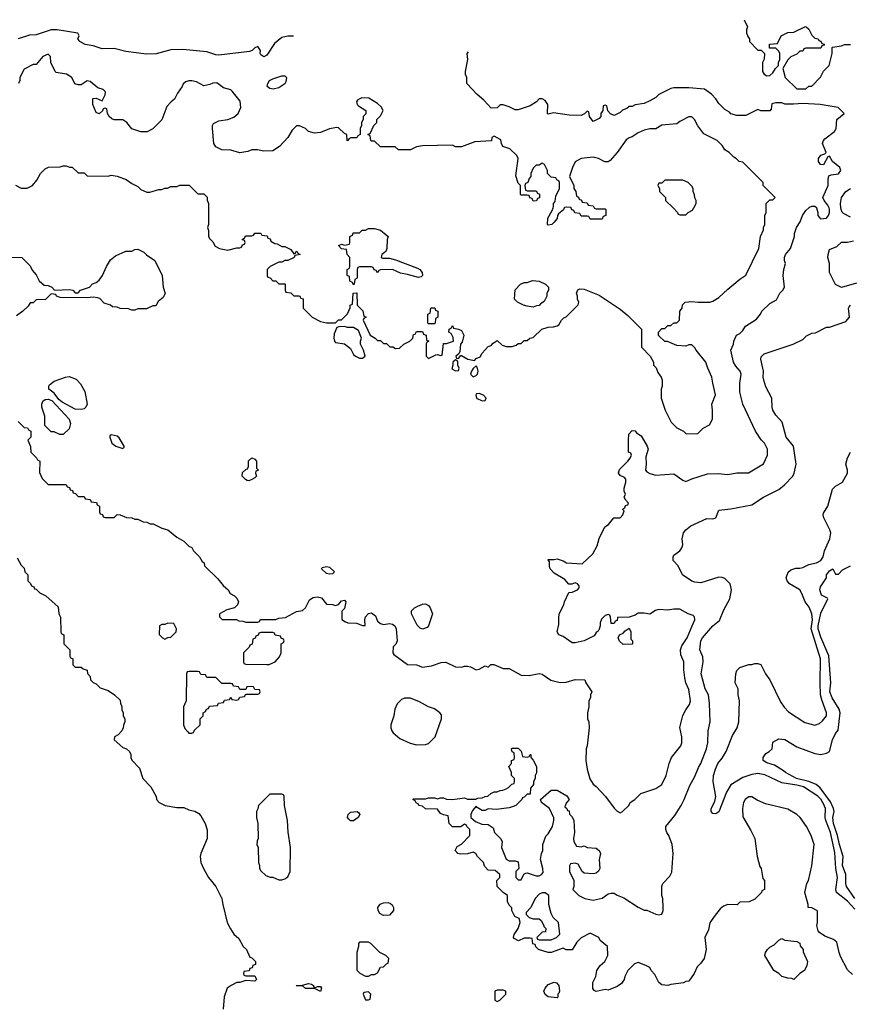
# Model space of a CAD drawing. Header units: inches. Extents: x 2348352 to 2479776, y 460422 to 613655.
# Tile 251 of 256: x 2360800 to 2366348, y 584683 to 591257. Entities that reach past the tile are written whole.
import ezdxf

# ---------------------------------------------------------------- set-up
doc = ezdxf.new("R2010")
doc.units = ezdxf.units.IN
doc.header["$MEASUREMENT"] = 0
doc.layers.add('C3568', color=7, linetype='Continuous')
doc.layers.add('C3569', color=7, linetype='Continuous')

msp = doc.modelspace()

# ---------------------------------------------------------------- linework, layer by layer
at = {"layer": 'C3568', "color": 4}
for points, elevation in [([(2360790, 588574), (2360830, 588534), (2360851.6, 588531.6), (2360858, 588518), (2360874, 588510), (2360874, 588470), (2360854, 588450), (2360872.7, 588407.3), (2360874, 588370), (2360912.7, 588332.7), (2360918, 588318), (2360934, 588310), (2360932.7, 588232.7), (2360950, 588194), (2360990, 588154), (2361110, 588154), (2361118, 588138), (2361132.7, 588132.7), (2361138, 588118), (2361152.7, 588112.7), (2361158, 588098), (2361172.7, 588092.7), (2361190, 588074), (2361230, 588074), (2361238, 588058), (2361270, 588054), (2361278, 588038), (2361312.7, 588032.7), (2361318, 588018), (2361334, 588010), (2361334, 587970), (2361338, 587958), (2361352.7, 587952.7), (2361358, 587938), (2361370, 587934), (2361430, 587934), (2361450, 587954), (2361471.6, 587951.6), (2361512.7, 587932.7), (2361550, 587932), (2361570, 587922), (2361590, 587922), (2361625.4, 587905.4), (2361650, 587902), (2361671.6, 587891.6), (2361691.1, 587891.1), (2361750, 587862), (2361790, 587851.3), (2361850, 587802), (2361895.3, 587775.3), (2361930, 587742), (2361950, 587732), (2361962, 587710), (2362002, 587670), (2362019.6, 587639.6), (2362032, 587630), (2362034, 587610), (2362123.6, 587523.6), (2362159.6, 587479.6), (2362192, 587450), (2362205.4, 587425.4), (2362234, 587410), (2362250, 587394), (2362262, 587370), (2362254, 587350), (2362234, 587330), (2362183.6, 587316.4), (2362134, 587290), (2362134, 587270), (2362152.7, 587252.7), (2362248.4, 587251.6), (2362263.6, 587243.6), (2362290, 587242), (2362310, 587234), (2362390, 587234), (2362402, 587238), (2362406, 587250), (2362411.6, 587251.6), (2362510, 587252), (2362530, 587262), (2362574.6, 587265.4), (2362650, 587304.7), (2362690, 587312), (2362708, 587330), (2362736.4, 587383.6), (2362760.4, 587399.6), (2362790, 587404.7), (2362816, 587396), (2362850, 587354), (2362888.4, 587351.6), (2362910, 587344.7), (2362930, 587352), (2362950, 587378), (2362970, 587382), (2362978, 587370), (2362970, 587326), (2362952.7, 587307.3), (2362952.7, 587252.7), (2362976.9, 587236.9), (2362991.1, 587231.1), (2363050, 587226.8), (2363090, 587211.3), (2363107.3, 587212.7), (2363105.2, 587250), (2363109.3, 587270.7), (2363130, 587291.3), (2363150, 587296), (2363176.8, 587276.8), (2363190, 587242), (2363210, 587224.7), (2363230, 587218), (2363270, 587226), (2363290, 587221), (2363304.7, 587210), (2363314.8, 587190), (2363322, 587110), (2363312.7, 587087.3), (2363294, 587070), (2363292, 587030), (2363299.6, 587019.6), (2363390, 586951.3), (2363450, 586950.7), (2363490, 586934.8), (2363550, 586944), (2363615.5, 586964.5), (2363647.1, 586967.1), (2363710, 586937.3), (2363750, 586934.8), (2363770, 586941), (2363790, 586941), (2363810, 586936), (2363850, 586916), (2363870, 586921), (2363910, 586942), (2363930, 586934), (2363947.3, 586952.7), (2363967.3, 586952.7), (2364030, 586924.7), (2364070, 586924.7), (2364150, 586880.7), (2364202, 586878), (2364270, 586892), (2364290, 586886.8), (2364348.1, 586848.1), (2364410, 586830.8), (2364450, 586834.8), (2364511.1, 586851.1), (2364574, 586850), (2364582, 586830), (2364622, 586770), (2364612, 586750), (2364612, 586730), (2364602, 586710), (2364602, 586670), (2364592, 586630), (2364592, 586590), (2364602, 586570), (2364604.7, 586530), (2364591, 586410), (2364584.7, 586390), (2364581, 586310), (2364590, 586254), (2364607.9, 586187.9), (2364630, 586152), (2364650, 586138), (2364712, 586070), (2364770, 585992), (2364790, 585972), (2364810, 585962), (2364826, 585970), (2364868.4, 586011.6), (2364878, 586030), (2364908, 586050), (2364948, 586090), (2365050, 586124.7), (2365088.4, 586151.6), (2365119, 586210), (2365139, 586290), (2365154, 586330), (2365215.3, 586410), (2365222, 586430), (2365222, 586470), (2365209.1, 586530.9), (2365229.3, 586610.7), (2365248.7, 586650), (2365274.8, 586685.2), (2365281.2, 586710), (2365270, 586786), (2365249.3, 586829.3), (2365242.7, 586862.7), (2365235.5, 586915.5), (2365236, 586970), (2365216.5, 587016.5), (2365213.2, 587050), (2365222.7, 587077.3), (2365257.2, 587130), (2365292.7, 587210), (2365309, 587250), (2365308, 587270), (2365299, 587279), (2365266, 587290), (2365210, 587322), (2365170, 587322), (2365130, 587314), (2365070, 587319), (2365047.1, 587312.9), (2365010, 587288), (2364970, 587295.3), (2364930, 587295.3), (2364910, 587282), (2364870, 587268), (2364794, 587266), (2364790, 587246), (2364778, 587242), (2364770, 587226), (2364750, 587226), (2364747.3, 587267.3), (2364742, 587282), (2364730, 587286), (2364710, 587278), (2364686.4, 587253.6), (2364678, 587230), (2364678, 587210), (2364671.6, 587188.4), (2364664.7, 587175.3), (2364650, 587166), (2364636.9, 587143.1), (2364570.8, 587109.2), (2364510, 587096), (2364490, 587097.2), (2364430, 587139), (2364402, 587150), (2364389.3, 587169.3), (2364400.2, 587219.8), (2364401.2, 587270), (2364406.3, 587293.7), (2364435.3, 587350), (2364438, 587370), (2364467.3, 587432.7), (2364490, 587434), (2364526, 587450), (2364536.4, 587463.6), (2364536.4, 587476.4), (2364526, 587490), (2364510, 587498), (2364487.3, 587487.3), (2364467.3, 587487.3), (2364440.4, 587520.4), (2364370, 587562), (2364344, 587590), (2364338, 587610), (2364338, 587638), (2364328.9, 587651.1), (2364330, 587654), (2364370, 587652), (2364390, 587658), (2364430, 587644.7), (2364451.6, 587631.6), (2364556.4, 587623.6), (2364628.9, 587691.1), (2364656.4, 587743.6), (2364670, 587794), (2364708.7, 587870), (2364733.2, 587886.8), (2364768, 587930), (2364810, 587932), (2364828, 587950), (2364838, 587978), (2364826, 587990), (2364842, 587998), (2364847.3, 588012.7), (2364862, 588018), (2364866, 588030), (2364848, 588048), (2364838, 588070), (2364846, 588090), (2364838, 588110), (2364838, 588130), (2364849, 588170), (2364849, 588190), (2364840.2, 588200.2), (2364810, 588214), (2364799.3, 588230), (2364806, 588254), (2364862, 588310), (2364878, 588330), (2364886, 588350), (2364882, 588362), (2364866, 588370), (2364866, 588450), (2364868, 588490), (2364890, 588514), (2364910, 588512), (2364919.6, 588499.6), (2364950, 588478), (2364991.3, 588410), (2364998, 588390), (2364981.4, 588338.6), (2364984.9, 588290), (2364981, 588250), (2364990, 588238), (2365010, 588226), (2365050, 588216), (2365170, 588224.7), (2365230, 588182), (2365250, 588174), (2365288.9, 588191.1), (2365394.6, 588225.4), (2365466.4, 588226.4), (2365530, 588221), (2365591.1, 588231.1), (2365668.4, 588231.6), (2365768.9, 588291.1), (2365795.3, 588350), (2365795.3, 588390), (2365774, 588430), (2365752.9, 588452.9), (2365714, 588510), (2365629.2, 588690), (2365609.2, 588770), (2365609.2, 588830.8), (2365619, 588890), (2365613.2, 588910), (2365583.2, 588943.2), (2365568.7, 588970), (2365549, 589051), (2365568, 589090), (2365568.9, 589111.1), (2365588.9, 589151.1), (2365610, 589162), (2365630, 589182), (2365648, 589210), (2365722, 589258), (2365748.9, 589291.1), (2365758, 589310), (2365810, 589362), (2365854.6, 589385.4), (2365878, 589430), (2365898, 589450), (2365908.4, 589471.6), (2365899, 589550), (2365904, 589590), (2365915.3, 589630), (2365908.7, 589650), (2365908.7, 589670), (2365915.3, 589690), (2365948.7, 589730), (2365975.3, 589810), (2365975.3, 589830), (2365988.7, 589870), (2366012.9, 589907.1), (2366028.7, 589950), (2366050, 589982), (2366070.1, 590000)], 108), ([(2362062, 590000), (2362062, 589890), (2362054, 589870), (2362062, 589850), (2362062, 589810), (2362070, 589794), (2362090, 589774), (2362105.4, 589745.4), (2362134, 589730), (2362190, 589718), (2362250, 589734), (2362270, 589734), (2362282, 589738), (2362287.3, 589752.7), (2362302, 589758), (2362306, 589770), (2362302, 589782), (2362286, 589790), (2362302, 589798), (2362307.3, 589812.7), (2362350, 589814), (2362362, 589818), (2362370, 589832), (2362410, 589832), (2362418, 589818), (2362452.7, 589812.7), (2362458, 589798), (2362472.7, 589792.7), (2362478, 589778), (2362503.6, 589763.6), (2362519.6, 589759.6), (2362550, 589742), (2362570, 589742), (2362610, 589722), (2362630, 589694), (2362642, 589698), (2362646, 589710), (2362651.6, 589711.6), (2362658, 589698), (2362674, 589690), (2362638, 589682), (2362634, 589670), (2362590, 589648), (2362570, 589648), (2362550, 589638), (2362530, 589638), (2362474, 589610), (2362454, 589590), (2362454, 589550), (2362458, 589538), (2362472.7, 589532.7), (2362490, 589514), (2362510, 589514), (2362530, 589494), (2362570, 589494), (2362574, 589490), (2362574, 589450), (2362578, 589438), (2362610, 589434), (2362630, 589414), (2362670, 589414), (2362678, 589398), (2362692.7, 589392.7), (2362694, 589330), (2362754, 589270), (2362810, 589242), (2362850, 589232), (2362910, 589234), (2362930, 589252), (2362950, 589254), (2362990, 589294), (2363007.3, 589332.7), (2363008, 589350), (2363022, 589358), (2363028.4, 589431.6), (2363052.7, 589432.7), (2363054, 589350), (2363092.7, 589312.7), (2363098, 589278), (2363114, 589270), (2363098, 589262), (2363094, 589250), (2363142, 589150), (2363174, 589130), (2363190, 589114), (2363210, 589114), (2363230, 589094), (2363250, 589094), (2363272.7, 589072.7), (2363291.6, 589071.6), (2363310, 589062), (2363336.4, 589063.6), (2363366, 589090), (2363406, 589110), (2363426, 589130), (2363430, 589154), (2363442, 589158), (2363450, 589174), (2363490, 589174), (2363498, 589158), (2363514, 589150), (2363518, 589118), (2363532, 589110), (2363518, 589102), (2363514, 589090), (2363514, 589010), (2363530, 588994), (2363580.4, 589019.6), (2363590, 589022), (2363610, 589014), (2363622, 589018), (2363630, 589094), (2363650, 589094), (2363698, 589110), (2363694.6, 589134.6), (2363682, 589162), (2363666, 589170), (2363668.4, 589191.6), (2363682, 589198), (2363690, 589214), (2363698, 589198), (2363731.6, 589191.6), (2363750, 589182), (2363766, 589150), (2363756, 589104), (2363744.7, 589090), (2363739.6, 589040.4), (2363734, 589026), (2363714, 589010), (2363718, 588998), (2363730, 588994), (2363746, 589014), (2363750, 589014), (2363794, 588990), (2363838, 588982), (2363850, 588994), (2363874.6, 589005.4), (2363888.9, 589031.1), (2363930, 589074), (2363950, 589082), (2363963.1, 589096.9), (2363990, 589114), (2364023.6, 589083.6), (2364050, 589074), (2364090, 589074), (2364116.4, 589083.6), (2364130, 589094), (2364150, 589094), (2364170, 589114), (2364190, 589114), (2364208.4, 589131.6), (2364230, 589134), (2364288.4, 589191.6), (2364330, 589204.7), (2364365.4, 589205.4), (2364390, 589212), (2364400.4, 589219.6), (2364418, 589250), (2364434.6, 589265.4), (2364450, 589272), (2364530, 589354), (2364535.3, 589370), (2364526, 589390), (2364526, 589410), (2364518, 589430), (2364527.3, 589452.7), (2364540.4, 589459.6), (2364570, 589458), (2364670, 589418), (2364810, 589324.7), (2364862, 589282), (2364954, 589190), (2364954, 589070), (2365012, 589010), (2365034, 588970), (2365034, 588950), (2365051.6, 588931.6), (2365062, 588902), (2365084.7, 588870), (2365092, 588850), (2365092, 588810), (2365084.7, 588790), (2365084.7, 588730), (2365111.3, 588650), (2365152, 588570), (2365190, 588532), (2365234, 588510), (2365252.7, 588492.7), (2365330, 588494), (2365366, 588530), (2365408.4, 588551.6), (2365428, 588590), (2365428, 588650), (2365422, 588690), (2365448, 588752), (2365428.7, 588830), (2365424, 588870), (2365395.3, 588930), (2365382, 588970), (2365318, 589050), (2365310, 589066), (2365290, 589086), (2365270, 589086), (2365250, 589078), (2365190, 589082), (2365127.3, 589107.3), (2365108.4, 589108.4), (2365067.3, 589147.3), (2365066, 589170), (2365090, 589194), (2365110, 589194), (2365130, 589214), (2365150, 589214), (2365170, 589234), (2365190, 589234), (2365206, 589250), (2365208.4, 589311.6), (2365226, 589330), (2365227.3, 589352.7), (2365246, 589370), (2365290, 589376), (2365331.1, 589371.1), (2365408.9, 589371.1), (2365430, 589378), (2365470, 589402), (2365530, 589458), (2365610, 589524.7), (2365650, 589552), (2365738, 589730), (2365748, 589810), (2365767.3, 589852.7), (2365768, 589870), (2365778, 589890), (2365778, 589950), (2365786, 589970), (2365786, 590000)], 112), ([(2364437.3, 590000), (2364432.7, 589987.3), (2364399.6, 589960.4), (2364392, 589950), (2364390.9, 589929.1), (2364370, 589906), (2364354, 589890), (2364330, 589886), (2364326, 589890), (2364328.4, 589931.6), (2364356.4, 589983.6), (2364362.4, 590000)], 112), ([(2364637, 590000), (2364638, 589998), (2364650, 589994), (2364710, 589994), (2364714, 589990), (2364714, 589950), (2364698, 589942), (2364690, 589926), (2364610, 589926), (2364602, 589942), (2364590, 589946), (2364550, 589946), (2364542, 589962), (2364507.3, 589967.3), (2364502, 589982), (2364487.3, 589987.3), (2364482.7, 590000)], 112), ([(2365164, 590000), (2365194, 589970), (2365198, 589958), (2365210, 589954), (2365250, 589954), (2365266, 589970), (2365294.6, 589985.4), (2365302.2, 590000)], 116), ([(2366122.5, 590000), (2366130.8, 589970), (2366131, 589950), (2366148.2, 589928.2), (2366190, 589931), (2366202.7, 589950), (2366209.4, 589970), (2366209.3, 589990.7), (2366205.7, 590000)], 108), ([(2366350, 589938), (2366302.5, 589962.5), (2366292.5, 589972.5), (2366286, 589990), (2366285.2, 590000)], 104), ([(2366390, 589497.2), (2366290, 589468.7), (2366248.9, 589488.9), (2366208, 589570), (2366209, 589630), (2366197.2, 589670), (2366199, 589690), (2366210, 589722), (2366258, 589742), (2366289.2, 589770.8), (2366330, 589770.8), (2366370, 589780.7)], 104), ([(2360748.4, 589671.6), (2360814, 589670), (2360870, 589614), (2360883.6, 589583.6), (2360910, 589554), (2360930, 589514), (2360963.6, 589483.6), (2360990, 589482), (2361014, 589470), (2361032, 589452), (2361134.4, 589454.4), (2361154, 589450), (2361170, 589434), (2361190, 589434), (2361206, 589450), (2361266, 589470), (2361287.3, 589492.7), (2361310, 589502), (2361330, 589518), (2361353.2, 589550), (2361379.3, 589610), (2361407.3, 589652.7), (2361440.2, 589679.8), (2361510, 589712), (2361550, 589712), (2361570, 589722), (2361590, 589724.7), (2361630, 589704.7), (2361647.5, 589687.5), (2361702, 589650), (2361751.3, 589550), (2361758, 589470), (2361771.1, 589428.9), (2361758.8, 589401.2), (2361725.4, 589374.6), (2361710, 589346), (2361690, 589346), (2361647.3, 589327.3), (2361590, 589326), (2361570, 589318), (2361550, 589318), (2361527.3, 589327.3), (2361470, 589328), (2361450, 589338), (2361420.4, 589340.4), (2361406, 589350), (2361364.7, 589364.7), (2361335.3, 589395.3), (2361320.4, 589400.4), (2361290, 589404), (2361250, 589399), (2361070, 589402), (2361046, 589410), (2361042, 589422), (2361010, 589426), (2360971.6, 589388.4), (2360910, 589386), (2360890, 589366), (2360870, 589366), (2360856.9, 589343.1), (2360822, 589310), (2360779.6, 589280.4)], 108), ([(2366362.5, 584882.5), (2366330, 584914), (2366282.5, 585002.5), (2366272.7, 585030), (2366259, 585099), (2366236.4, 585116.4), (2366178, 585138), (2366142, 585162), (2366133.6, 585173.6), (2366124, 585210), (2366129, 585230), (2366128, 585308), (2366090, 585328), (2366066, 585330), (2366066, 585350), (2366044, 585430), (2366057.2, 585490), (2366069.3, 585510.7), (2366091.7, 585608.3), (2366106.6, 585750), (2366087, 585810), (2366054.5, 585870), (2366012.3, 585930), (2365990, 585949.4), (2365930, 585985.1), (2365782, 586022), (2365726.8, 586046.8), (2365690, 586069), (2365670, 586069), (2365646, 586050), (2365634.8, 586030), (2365627.7, 585990), (2365630, 585934), (2365684.5, 585844.5), (2365710.8, 585790), (2365726, 585670), (2365743.6, 585603.6), (2365752, 585590), (2365763.6, 585523.6), (2365774, 585510), (2365774, 585450), (2365758, 585442), (2365754, 585430), (2365710, 585386), (2365671.6, 585368.4), (2365610, 585366), (2365591.6, 585348.4), (2365530, 585348.7), (2365502, 585338), (2365479.8, 585320.2), (2365438, 585270), (2365410, 585228), (2365399.8, 585180.2), (2365376, 585130), (2365386, 585050), (2365371.3, 584990), (2365350, 584958), (2365326, 584934), (2365304.7, 584890), (2365270, 584838), (2365250, 584835.3), (2365234, 584826), (2365150, 584815.3), (2365130, 584808), (2365090, 584814), (2365069.1, 584829.1), (2365043.1, 584883.1), (2365018, 584910), (2365008.4, 584928.4), (2364983.1, 584943.1), (2364930, 584962), (2364906.4, 584953.6), (2364862, 584910), (2364842, 584870), (2364838, 584850), (2364818.8, 584821.2), (2364790, 584802), (2364730, 584778), (2364710, 584782), (2364650, 584768), (2364636.4, 584776.4), (2364628.4, 584788.4), (2364628.7, 584830), (2364648.7, 584870), (2364655.3, 584910), (2364678, 584942), (2364708.7, 584970), (2364728.7, 585010), (2364726, 585070), (2364678, 585110), (2364668.4, 585128.4), (2364610, 585158), (2364550, 585128), (2364522, 585098), (2364490, 585048), (2364450, 585046), (2364430, 585058), (2364350, 585028.7), (2364329.1, 585029.1), (2364266, 585050), (2364247.3, 585067.3), (2364242, 585082), (2364227.3, 585087.3), (2364222, 585122), (2364210, 585126), (2364170, 585126), (2364132, 585108), (2364102, 585122), (2364098, 585130), (2364102, 585150), (2364128.7, 585190), (2364142, 585230), (2364140.4, 585240.4), (2364135.3, 585255.3), (2364108, 585270), (2364088, 585310), (2364087.3, 585327.3), (2364070, 585346), (2364058, 585370), (2364058, 585410), (2364028.9, 585428.9), (2363989.3, 585469.3), (2363988, 585510), (2364006, 585530), (2364006, 585550), (2363976.4, 585576.4), (2363930, 585578), (2363904.7, 585604.7), (2363898, 585630), (2363858, 585670), (2363846, 585690), (2363830, 585698), (2363790, 585688.7), (2363744.7, 585684.7), (2363726, 585690), (2363708, 585710), (2363723.1, 585736.9), (2363750, 585752), (2363806, 585810), (2363806, 585850), (2363786, 585870), (2363782, 585882), (2363770, 585886), (2363747.3, 585867.3), (2363690, 585868), (2363668, 585890), (2363662, 585942), (2363630, 585948), (2363610, 585958), (2363590, 585986), (2363510, 585988), (2363490, 586006), (2363466, 586010), (2363462, 586022), (2363447.3, 586027.3), (2363442, 586042), (2363426, 586050), (2363430, 586054), (2363510, 586054), (2363530, 586062), (2363570, 586062), (2363590, 586054), (2363610, 586062), (2363630, 586062), (2363650, 586052), (2363690, 586051.3), (2363770, 586062), (2363790, 586052), (2363847.3, 586052.7), (2363860.4, 586059.6), (2363890, 586062), (2363908.4, 586071.6), (2363927.3, 586072.7), (2363946, 586090), (2363970, 586102), (2363990, 586102), (2364008.4, 586111.6), (2364027.3, 586112.7), (2364050, 586122), (2364066, 586130), (2364087.3, 586152.7), (2364102, 586158), (2364106, 586170), (2364106, 586190), (2364086, 586210), (2364086, 586230), (2364068, 586270), (2364086, 586290), (2364086, 586310), (2364102, 586318), (2364106, 586330), (2364102, 586362), (2364088.4, 586368.4), (2364086, 586390), (2364090, 586394), (2364130, 586394), (2364150, 586374), (2364158, 586338), (2364190, 586334), (2364202, 586338), (2364210, 586352), (2364214, 586350), (2364214, 586330), (2364230, 586314), (2364251.1, 586271.1), (2364251.1, 586228.9), (2364242, 586210), (2364242, 586190), (2364232, 586170), (2364232, 586150), (2364212.7, 586127.3), (2364210, 586086), (2364190, 586086), (2364170, 586066), (2364158, 586062), (2364154, 586050), (2364114, 586010), (2364096.9, 586003.1), (2364070, 585995.3), (2363983.1, 585983.1), (2363930, 585988), (2363910, 585978), (2363890, 585978), (2363856.4, 585996.4), (2363850, 586006), (2363823.6, 585976.4), (2363814, 585950), (2363814, 585930), (2363843.6, 585903.6), (2363886.4, 585886.4), (2363930, 585884.7), (2363962, 585862), (2363971.3, 585830), (2364012, 585790), (2364022, 585770), (2364018, 585730), (2364050, 585652), (2364070, 585642), (2364110, 585642), (2364130, 585634), (2364134, 585590), (2364114, 585570), (2364114, 585530), (2364130, 585514), (2364150, 585514), (2364167.3, 585552.7), (2364180.4, 585559.6), (2364190, 585562), (2364250, 585542), (2364270, 585542), (2364286, 585550), (2364296.4, 585563.6), (2364295.3, 585590), (2364279, 585650), (2364285.2, 585690), (2364293.2, 585710), (2364294, 585750), (2364314, 585806), (2364330, 585822), (2364359, 585870), (2364368.7, 585910), (2364368.4, 585928.4), (2364338, 585990), (2364286, 586030), (2364278, 586050), (2364350, 586114), (2364390, 586112), (2364455.3, 586075.3), (2364471.1, 586051.1), (2364450, 586026), (2364442, 586002), (2364454, 585990), (2364458, 585978), (2364470, 585974), (2364472.7, 585952.7), (2364490, 585934), (2364502, 585910), (2364504.7, 585830), (2364498, 585790), (2364502, 585770), (2364518, 585738), (2364550, 585734), (2364570, 585742), (2364591.3, 585731.3), (2364650, 585726.8), (2364670.5, 585710.5), (2364678.8, 585690), (2364670.7, 585650), (2364674.8, 585590), (2364667.1, 585572.9), (2364650, 585559), (2364630, 585555.3), (2364570, 585558), (2364558, 585570), (2364530, 585618), (2364510, 585626), (2364478, 585622), (2364472.7, 585607.3), (2364472, 585570), (2364502, 585510), (2364502, 585470), (2364494, 585450), (2364534, 585410), (2364574, 585390), (2364630, 585378), (2364690, 585391.3), (2364730, 585421), (2364750, 585426), (2364770, 585424.7), (2364790.9, 585410.9), (2364834.4, 585394.4), (2364930, 585331.3), (2364970, 585312), (2364990, 585312), (2365050, 585284.7), (2365070, 585281), (2365090, 585284.7), (2365099, 585310), (2365099, 585330), (2365095.3, 585390), (2365088, 585410), (2365088.9, 585471.1), (2365095.3, 585490), (2365142, 585538), (2365154.8, 585565.2), (2365165.2, 585690), (2365159, 585750), (2365135.3, 585810), (2365122, 585830), (2365115.3, 585850), (2365115.3, 585870), (2365175.5, 585944.5), (2365219.3, 586010), (2365239.3, 586050), (2365275.5, 586144.5), (2365310, 586204.7), (2365334.7, 586265.3), (2365350, 586291), (2365387.8, 586390), (2365396.3, 586430), (2365399.6, 586510), (2365413, 586570), (2365407.2, 586692.8), (2365400.7, 586750), (2365379.5, 586790), (2365352, 586890), (2365365.6, 586970), (2365362.9, 587002.9), (2365343.7, 587050), (2365349.4, 587110), (2365361.2, 587130), (2365430, 587211), (2365474.5, 587245.5), (2365502.6, 587317.4), (2365543.7, 587390), (2365554, 587450), (2365545.2, 587490), (2365510, 587525.2), (2365491.9, 587531.9), (2365470, 587534.5), (2365350, 587497.2), (2365310, 587502), (2365289.3, 587509.3), (2365228, 587550), (2365198, 587610), (2365165.6, 587645.6), (2365164, 587670), (2365170, 587682), (2365209.1, 587710.9), (2365222, 587730), (2365228.9, 587751.1), (2365225.2, 587790), (2365234, 587830), (2365248.9, 587851.1), (2365282.7, 587877.3), (2365390, 587926), (2365430, 587924.7), (2365448.7, 587931.3), (2365470, 587982), (2365548.9, 587991.1), (2365690, 588018), (2365768, 588070), (2365870, 588121), (2365909.1, 588150.9), (2365964, 588210), (2365973.2, 588230), (2365986, 588290), (2365969.2, 588410), (2365919.3, 588470), (2365892.3, 588570), (2365850, 588617.2), (2365829.7, 588649.7), (2365825.1, 588670), (2365823.7, 588730), (2365784.7, 588804.7), (2365769.6, 588850), (2365766, 588870), (2365767.8, 588910), (2365749.3, 588990), (2365753.2, 589006.8), (2365773.6, 589026.4), (2365966, 589090), (2366030, 589122), (2366054.6, 589145.4), (2366090, 589164.7), (2366114.6, 589165.4), (2366190, 589204.7), (2366210, 589204.7), (2366318, 589242), (2366342, 589270), (2366335.3, 589330), (2366340.2, 589339.8), (2366349.2, 589350.8)], 104), ([(2366379.2, 585319.2), (2366330, 585371.5), (2366255.6, 585430), (2366251.3, 585450), (2366262, 585530), (2366250.9, 585590), (2366243.8, 585696.2), (2366214.8, 585830), (2366184.8, 585910), (2366180.9, 585930), (2366181.7, 585990), (2366170, 586020.9), (2366150, 586052.8), (2366130, 586074), (2366035, 586135), (2365990, 586146.4), (2365890, 586161.7), (2365776, 586216), (2365730, 586223.9), (2365690, 586217.2), (2365630, 586197.6), (2365551, 586149), (2365521.5, 586098.5), (2365470, 585968.7), (2365450, 585954), (2365430, 585958), (2365418, 585970), (2365419, 585990), (2365443.6, 586036.4), (2365449.6, 586070), (2365431.6, 586170), (2365434, 586210), (2365446.5, 586253.5), (2365462.7, 586290), (2365493.1, 586326.9), (2365519.5, 586370), (2365562, 586478), (2365593.2, 586530), (2365604, 586570), (2365608.9, 586708.9), (2365599, 586750), (2365599, 586790), (2365579, 586830), (2365584, 586890), (2365590, 586912), (2365610, 586931.3), (2365670, 586951.3), (2365690, 586951.3), (2365710, 586958), (2365730, 586958), (2365750, 586951.3), (2365781, 586890), (2365810.3, 586850.3), (2365882.3, 586702.3), (2365906.7, 586666.7), (2365935.5, 586635.5), (2366045.2, 586565.2), (2366110, 586546), (2366142, 586558), (2366163.2, 586576.8), (2366188.7, 586610), (2366189.2, 586630), (2366156.9, 586716.9), (2366149.6, 586750), (2366146.3, 586830), (2366149.7, 586990), (2366087.5, 587190), (2366094.8, 587250), (2366091.2, 587291.2), (2366073.6, 587333.6), (2366047.4, 587370), (2366025, 587425), (2366010, 587449.6), (2365940.9, 587490), (2365926, 587510), (2365919, 587530), (2365932.5, 587567.5), (2365950, 587582.8), (2365984.5, 587595.5), (2366010, 587594.9), (2366030, 587600.4), (2366070, 587620.5), (2366122, 587630), (2366150, 587645.5), (2366167, 587670), (2366175.1, 587710), (2366211.1, 587790), (2366216.9, 587830), (2366211, 587851), (2366171.8, 587930), (2366167.3, 587950), (2366170, 587962), (2366197, 588010), (2366230, 588122.8), (2366250, 588142), (2366295.3, 588170), (2366328.7, 588230), (2366329, 588250), (2366319, 588290), (2366330, 588332), (2366349, 588370)], 96), ([(2360783.6, 587663.6), (2360810, 587614), (2360830, 587594), (2360834, 587570), (2360854, 587550), (2360854, 587510), (2360872.7, 587492.7), (2360878, 587478), (2360894, 587470), (2360898, 587458), (2360910, 587454), (2360934, 587430), (2360974, 587410), (2361056, 587336), (2361062, 587290), (2361072.7, 587267.3), (2361074, 587170), (2361078, 587158), (2361094, 587150), (2361094, 587090), (2361134, 587050), (2361134, 587010), (2361138, 586998), (2361154, 586990), (2361154, 586950), (2361170, 586934), (2361210, 586934), (2361223.6, 586923.6), (2361250, 586914), (2361252.7, 586892.7), (2361271.1, 586871.1), (2361272, 586850), (2361290, 586832), (2361310, 586822), (2361336.9, 586796.9), (2361390, 586778), (2361434, 586750), (2361470, 586714), (2361472.7, 586692.7), (2361482, 586670), (2361482, 586650), (2361492, 586630), (2361492, 586610), (2361502, 586590), (2361502, 586570), (2361492.7, 586547.3), (2361491.6, 586528.4), (2361482, 586510), (2361456.9, 586483.1), (2361434, 586470), (2361432, 586450), (2361490, 586398), (2361514, 586390), (2361534, 586370), (2361542, 586350), (2361542, 586330), (2361550, 586314), (2361599.6, 586259.6), (2361622, 586190), (2361675.3, 586135.3), (2361712, 586070), (2361714, 586050), (2361731.6, 586031.6), (2361771.6, 586011.6), (2361850, 585998), (2361896.9, 585996.9), (2361930, 585982), (2361970, 585972), (2361996.9, 585956.9), (2362010, 585942), (2362038, 585890), (2362051.6, 585848.4), (2362052, 585790), (2362011, 585690), (2362006, 585670), (2362011, 585630), (2362026.8, 585590), (2362061, 585530), (2362110.6, 585470.6), (2362150.6, 585390.6), (2362156, 585350), (2362186, 585230), (2362207.1, 585187.1), (2362230, 585152), (2362263.6, 585123.6), (2362292, 585070), (2362314, 585050), (2362338, 584998), (2362350, 584994), (2362374, 584970), (2362374, 584950), (2362358, 584942), (2362352.7, 584927.3), (2362338, 584922), (2362332.7, 584907.3), (2362298, 584902), (2362294, 584890), (2362298, 584878), (2362310, 584874), (2362370, 584874), (2362382, 584850), (2362370, 584838), (2362310, 584842), (2362270, 584828.7), (2362250, 584828.7), (2362212, 584810), (2362184.7, 584790), (2362166.4, 584733.6), (2362158, 584650)], 104), ([(2366378.4, 585390), (2366322.9, 585470), (2366317.6, 585490), (2366318.9, 585550), (2366296.9, 585610), (2366299.7, 585670), (2366274.7, 585750), (2366262.4, 585810), (2366235.1, 585890), (2366231.8, 585930), (2366239.6, 585970), (2366236.2, 585990), (2366214.9, 586034.9), (2366147.6, 586127.6), (2366120.9, 586150), (2366070, 586171.5), (2365989.2, 586190), (2365915.3, 586230), (2365902.7, 586242.7), (2365840.9, 586280.9), (2365790, 586295.3), (2365766, 586310), (2365766, 586330), (2365783.1, 586356.9), (2365806, 586370), (2365826, 586390), (2365830, 586434), (2365870, 586456), (2365910, 586450.8), (2365990, 586402), (2366110, 586357.3), (2366150, 586350.8), (2366190, 586360.7), (2366210, 586372), (2366229.6, 586450), (2366250, 586490.8), (2366267.3, 586512.7), (2366279.7, 586630), (2366273.2, 586653.2), (2366227.6, 586730), (2366211.8, 586770), (2366217, 586830), (2366204.2, 587010), (2366150, 587135.3), (2366134, 587190), (2366134, 587210), (2366150, 587294), (2366198, 587390), (2366195.3, 587395.3), (2366155.3, 587415.3), (2366144, 587450), (2366149.3, 587470.7), (2366188, 587530), (2366188.7, 587550), (2366210, 587578), (2366231.6, 587591.6), (2366250, 587554), (2366270, 587554), (2366295.3, 587584.7), (2366350, 587611)], 92)]:
    msp.add_lwpolyline(points, dxfattribs=dict(at, elevation=elevation))
for points, elevation in [([(2363223.6, 589663.6), (2363270, 589664.6), (2363310, 589653.8), (2363457.6, 589597.6), (2363471.8, 589590), (2363488.9, 589570), (2363490.3, 589549.7), (2363480.7, 589539.3), (2363464.6, 589535.4), (2363390, 589556.1), (2363343.7, 589563.7), (2363290, 589589), (2363210, 589586), (2363198, 589582), (2363190, 589566), (2363182, 589582), (2363167.3, 589587.3), (2363162, 589602), (2363150, 589606), (2363070, 589606), (2363058, 589602), (2363054, 589590), (2363054, 589530), (2363038, 589522), (2363034, 589490), (2363030, 589486), (2363022, 589502), (2363006, 589510), (2363002, 589542), (2362988, 589550), (2362988, 589590), (2363002, 589598), (2363006, 589610), (2363006, 589670), (2362988.4, 589688.4), (2362982, 589722), (2362950, 589726), (2362928.7, 589750), (2362950, 589758), (2362970, 589752), (2363002, 589758), (2363006, 589770), (2363006, 589810), (2363022, 589818), (2363027.3, 589832.7), (2363070, 589834), (2363088.4, 589851.6), (2363110, 589852), (2363130, 589862), (2363170, 589862), (2363210, 589851.3), (2363262, 589810), (2363254, 589790), (2363252, 589730), (2363244.7, 589710), (2363218, 589690), (2363214, 589670)], 112), ([(2364230, 589338), (2364190, 589344), (2364166, 589350), (2364126, 589370), (2364106, 589390), (2364110, 589454), (2364146, 589490), (2364170, 589502), (2364190, 589502), (2364225.2, 589514.8), (2364270, 589510.7), (2364312, 589490), (2364332, 589470), (2364332, 589450), (2364322, 589430), (2364322, 589410), (2364303.6, 589376.4), (2364279.6, 589360.4), (2364270, 589348), (2364252.7, 589347.3)], 112), ([(2363530, 589226), (2363526, 589230), (2363526, 589290), (2363542, 589298), (2363546, 589330), (2363550, 589334), (2363572.7, 589332.7), (2363578, 589318), (2363594, 589310), (2363594, 589270), (2363578, 589262), (2363574, 589230), (2363570, 589226)], 112), ([(2362970, 589208), (2362932.7, 589207.3), (2362918, 589202), (2362899.6, 589160.4), (2362898, 589130), (2362902, 589110), (2362910, 589102), (2362970, 589092), (2363010, 589062), (2363030, 589022), (2363042, 589010), (2363070, 588998), (2363090, 588998), (2363108, 589010), (2363095.3, 589050), (2363075.3, 589090), (2363075.3, 589110), (2363082, 589130), (2363062, 589182), (2363030, 589202), (2362990, 589202)], 112), ([(2363710, 588986), (2363694, 588970), (2363694, 588950), (2363686.4, 588926.4), (2363710, 588912), (2363730, 588914), (2363735.3, 588930), (2363726, 588950), (2363726, 588970), (2363722, 588982)], 112), ([(2363850, 588946), (2363830, 588928), (2363818, 588910), (2363812, 588890), (2363830, 588872), (2363850, 588882), (2363858, 588890), (2363862, 588910), (2363856.4, 588936.4)], 112), ([(2361210, 588653.2), (2361170, 588657.2), (2361084.1, 588704.1), (2361060.7, 588720.7), (2361030, 588764), (2360994, 588790), (2360994, 588810), (2361000.2, 588819.8), (2361030, 588842.8), (2361106, 588870), (2361130, 588874), (2361176.8, 588856.8), (2361205.4, 588825.4), (2361234, 588774), (2361250.7, 588690), (2361241, 588670), (2361230, 588659)], 108), ([(2361090, 588488), (2361068.4, 588488.4), (2361030, 588506), (2361010, 588506), (2360967.3, 588547.3), (2360968, 588610), (2360948.9, 588668.9), (2360948.7, 588690), (2360955.3, 588710), (2360970, 588721), (2360990, 588722.8), (2361014, 588714), (2361130.8, 588590), (2361138.8, 588561.2), (2361130, 588526)], 108), ([(2363870, 588762), (2363850, 588758), (2363846, 588750), (2363852, 588730), (2363890, 588711.3), (2363910, 588714), (2363915.3, 588730), (2363898, 588750)], 112), ([(2361410, 588486), (2361402, 588478), (2361402, 588470), (2361416, 588430), (2361442, 588410), (2361490, 588394), (2361498, 588402), (2361498, 588410), (2361464.7, 588464.7), (2361450, 588475.3)], 112), ([(2362330, 588178), (2362320.4, 588180.4), (2362307.3, 588187.3), (2362286, 588210), (2362287.3, 588232.7), (2362310, 588254), (2362322, 588258), (2362327.3, 588272.7), (2362328, 588312), (2362350, 588332), (2362370, 588322), (2362382, 588310), (2362382, 588262), (2362394, 588250), (2362378, 588242), (2362374, 588230), (2362382, 588210), (2362370, 588198), (2362350, 588188)], 108), ([(2362870, 587554), (2362850, 587559), (2362815.3, 587590), (2362820.2, 587599.8), (2362850, 587606), (2362870, 587601), (2362902, 587570), (2362890, 587558)], 108), ([(2363490, 587188.7), (2363474.6, 587194.6), (2363454.6, 587214.6), (2363418, 587290), (2363418, 587310), (2363438, 587330), (2363458.6, 587341.4), (2363490, 587354.8), (2363510, 587356), (2363530, 587344.7), (2363541, 587330), (2363558, 587290), (2363530.9, 587209.1), (2363521, 587199)], 108), ([(2361790, 587228), (2361770, 587218), (2361750, 587218), (2361734, 587210), (2361732.7, 587152.7), (2361754, 587130), (2361770, 587122), (2361788.4, 587131.6), (2361810, 587134), (2361846, 587170), (2361848, 587190), (2361830, 587226)], 108), ([(2362490, 587166), (2362410, 587166), (2362398, 587162), (2362392.7, 587147.3), (2362378, 587142), (2362372.7, 587127.3), (2362358, 587122), (2362352.7, 587087.3), (2362338, 587082), (2362332.7, 587067.3), (2362294, 587030), (2362294, 586970), (2362298, 586958), (2362310, 586954), (2362450, 586952), (2362467.3, 586952.7), (2362490, 586962), (2362506, 586970), (2362536.4, 587003.6), (2362546, 587030), (2362546, 587090), (2362562, 587098), (2362566, 587110), (2362562, 587122), (2362547.3, 587127.3), (2362542, 587142), (2362507.3, 587147.3), (2362502, 587162)], 108), ([(2364830, 587086), (2364807.3, 587107.3), (2364798, 587130), (2364806, 587150), (2364830, 587162), (2364843.1, 587176.9), (2364870, 587194), (2364882, 587170), (2364882, 587122), (2364894, 587110), (2364894, 587090), (2364890, 587088)], 108), ([(2361990, 586906), (2361930, 586906), (2361918, 586902), (2361914, 586890), (2361912, 586710), (2361894, 586670), (2361894, 586550), (2361903.6, 586523.6), (2361922, 586502), (2361930, 586494), (2361950, 586494), (2361962, 586498), (2361967.3, 586512.7), (2362006, 586550), (2362006, 586590), (2362026, 586610), (2362026, 586630), (2362042, 586638), (2362047.3, 586652.7), (2362062, 586658), (2362067.3, 586672.7), (2362122, 586678), (2362127.3, 586692.7), (2362162, 586698), (2362167.3, 586712.7), (2362202, 586718), (2362210, 586734), (2362218, 586718), (2362250, 586714), (2362262, 586718), (2362270, 586734), (2362302, 586738), (2362310, 586754), (2362390, 586754), (2362402, 586758), (2362406, 586770), (2362402, 586782), (2362370, 586786), (2362362, 586802), (2362350, 586806), (2362318, 586802), (2362310, 586786), (2362270, 586786), (2362262, 586802), (2362227.3, 586807.3), (2362222, 586822), (2362210, 586826), (2362150, 586826), (2362110, 586866), (2362050, 586866), (2362042, 586882), (2362010, 586886), (2362002, 586902)], 108), ([(2363410, 586728), (2363370, 586728), (2363350, 586718), (2363322, 586690), (2363305.4, 586654.6), (2363298, 586610), (2363278, 586550), (2363278, 586530), (2363284.7, 586510), (2363295.3, 586495.3), (2363338, 586458), (2363407.5, 586427.5), (2363450, 586416), (2363510, 586418), (2363530, 586424.7), (2363575.3, 586470), (2363618, 586590), (2363616.4, 586616.4), (2363606, 586630), (2363570, 586655.3), (2363530, 586668.7), (2363470, 586702)], 108), ([(2362550, 586086), (2362470, 586086), (2362394, 586010), (2362391.6, 585988.4), (2362382, 585970), (2362382, 585930), (2362391.3, 585890), (2362392, 585790), (2362385.4, 585774.6), (2362384.7, 585750), (2362392, 585730), (2362394, 585630), (2362402, 585610), (2362402, 585590), (2362410, 585574), (2362443.6, 585543.6), (2362472.7, 585532.7), (2362490, 585532), (2362530, 585514), (2362550, 585514), (2362570, 585522), (2362590, 585534), (2362606, 585570), (2362608.7, 585730), (2362593.6, 585833.6), (2362589, 585910), (2362568.4, 586011.6), (2362566, 586070), (2362562, 586082)], 108), ([(2363010, 585909.2), (2362998.6, 585918.6), (2362989.4, 585930), (2362994, 585950), (2363010, 585966), (2363054, 585970), (2363063.6, 585963.6), (2363071.3, 585950), (2363061, 585930), (2363030, 585909.2)], 104), ([(2364310, 585428), (2364290, 585428), (2364270, 585418), (2364242, 585390), (2364214, 585330), (2364183.6, 585296.4), (2364183.6, 585283.6), (2364203.6, 585263.6), (2364230, 585254), (2364270, 585254), (2364283.6, 585243.6), (2364302, 585210), (2364302, 585202), (2364314, 585190), (2364312.7, 585167.3), (2364290, 585166), (2364254, 585130), (2364258, 585118), (2364270, 585114), (2364350, 585114), (2364370, 585122), (2364386, 585130), (2364407.3, 585152.7), (2364398, 585230), (2364363.1, 585263.1), (2364348.9, 585288.9), (2364335.3, 585350), (2364335.3, 585410)], 104), ([(2363230, 585277), (2363205.2, 585290), (2363194.5, 585310), (2363192.7, 585330), (2363207.2, 585352.8), (2363230, 585360.7), (2363262, 585362), (2363277.3, 585357.3), (2363287.3, 585347.3), (2363296, 585330), (2363296, 585310), (2363270, 585279.3)], 104), ([(2363130, 585098), (2363070, 585098), (2363062, 585090), (2363062, 585070), (2363051.6, 585028.4), (2363052, 584912), (2363071.6, 584891.6), (2363110, 584872), (2363130, 584872), (2363150, 584882), (2363170, 584882), (2363190, 584894), (2363208.9, 584931.1), (2363230, 584934), (2363250, 584954), (2363262, 584958), (2363266, 584990), (2363246, 585010), (2363206, 585030), (2363146, 585090)], 108), ([(2365970, 584848), (2365956.4, 584856.4), (2365930, 584858), (2365890, 584868.7), (2365870, 584888.7), (2365838, 584910), (2365778, 585010), (2365782, 585030), (2365795.3, 585050), (2365810, 585064.7), (2365838.6, 585081.4), (2365870, 585112), (2365890, 585122), (2365911.6, 585111.6), (2365990, 585102), (2366011.1, 585091.1), (2366012.7, 585072.7), (2366032, 585050), (2366032.7, 585032.7), (2366062, 584970), (2366056.9, 584943.1), (2366042, 584910), (2366011.6, 584888.4)], 104), ([(2364390, 584726), (2364330, 584734), (2364309.1, 584749.1), (2364301.2, 584770), (2364309.5, 584790.5), (2364330, 584816), (2364370, 584831), (2364386, 584826), (2364402, 584810), (2364404.7, 584770), (2364402, 584758), (2364394, 584750), (2364394, 584730)], 104), ([(2362770, 584794), (2362790, 584802), (2362810, 584802), (2362816, 584790), (2362810, 584768), (2362770, 584788), (2362708.9, 584788.9), (2362690, 584806), (2362650, 584806), (2362646, 584810), (2362690, 584812), (2362730, 584822), (2362750, 584818), (2362762, 584810), (2362762, 584802)], 104), ([(2363130, 584766), (2363098, 584762), (2363094, 584750), (2363110, 584714), (2363130, 584714), (2363142, 584718), (2363146, 584750)], 108), ([(2364030, 584778), (2363990, 584778), (2363974, 584770), (2363974, 584710), (2363990, 584702), (2364006, 584710), (2364046, 584750), (2364046, 584770)], 108)]:
    msp.add_lwpolyline(points, close=True, dxfattribs=dict(at, elevation=elevation))
at = {"layer": 'C3569', "color": 4}
for points, elevation in [([(2365638.7, 591256.7), (2365662, 591210), (2365654, 591190), (2365654, 591170), (2365663.6, 591143.6), (2365674, 591130), (2365674, 591110), (2365730, 591054), (2365752.7, 591052.7), (2365774, 591030), (2365772.7, 590992.7), (2365762, 590970), (2365762, 590910), (2365772, 590892), (2365790, 590882), (2365810, 590884.7), (2365830, 590902), (2365849.2, 590930.8), (2365868.7, 590950), (2365868.9, 590971.1), (2365878, 590990), (2365878, 591030), (2365870, 591046), (2365850, 591066), (2365807.3, 591067.3), (2365807.3, 591092.7), (2365862, 591098), (2365886, 591150), (2365930, 591172), (2365970, 591174), (2366048.4, 591211.6), (2366054, 591210), (2366070, 591194), (2366090, 591154), (2366110, 591134), (2366134, 591130), (2366138, 591118), (2366150, 591114), (2366158, 591098), (2366172.7, 591092.7), (2366172.7, 591087.3), (2366158, 591082), (2366150, 591066), (2366050, 591066), (2366038, 591062), (2366030, 591046), (2366010, 591046), (2365990, 591026), (2365950, 591008), (2365930, 590988), (2365898, 590930), (2365912, 590870), (2365990, 590794), (2366050, 590794), (2366070, 590814), (2366090, 590814), (2366148, 590872), (2366170, 590914), (2366206, 590950), (2366226, 591030), (2366226, 591070), (2366230, 591074), (2366290, 591082), (2366310, 591092), (2366350, 591092)], 108), ([(2362629.3, 591146.2), (2362590, 591146.6), (2362550, 591137.2), (2362502, 591098), (2362450, 591019), (2362430, 591009), (2362410, 591022), (2362405.2, 591030), (2362408.7, 591050), (2362390, 591078), (2362370, 591068), (2362352, 591050), (2362335.2, 591044.8), (2362130, 591019.5), (2362110, 591022), (2362050, 591042.4), (2361890, 591057), (2361810, 591054.5), (2361710.6, 591029.4), (2361646, 591026), (2361510, 591044.5), (2361430, 591063.7), (2361350, 591062.7), (2361290, 591082), (2361238, 591090), (2361202, 591110), (2361188, 591130), (2361198, 591150), (2361187.3, 591167.3), (2361050, 591189.3), (2361010, 591189.2), (2360910, 591155.3), (2360866, 591154), (2360790, 591129.5)], 108), ([(2364362.4, 590000), (2364366, 590010), (2364366, 590030), (2364376.4, 590043.6), (2364380.4, 590079.6), (2364406, 590130), (2364406, 590170), (2364402, 590182), (2364387.3, 590187.3), (2364382, 590202), (2364350, 590206), (2364326, 590230), (2364326, 590250), (2364306, 590290), (2364290, 590298), (2364270, 590286), (2364250, 590286), (2364230, 590266), (2364214, 590230), (2364214, 590210), (2364203.6, 590196.4), (2364194, 590170), (2364178, 590162), (2364174, 590150), (2364178, 590118), (2364190, 590114), (2364250, 590114), (2364258, 590098), (2364272.7, 590092.7), (2364272.7, 590067.3), (2364258, 590062), (2364252.7, 590047.3), (2364230, 590046), (2364222, 590062), (2364207.3, 590067.3), (2364202, 590082), (2364190, 590086), (2364150, 590086), (2364146, 590090), (2364146, 590150), (2364130, 590166), (2364114, 590214), (2364129.3, 590329.3), (2364121.2, 590350), (2364074, 590394), (2364028, 590410), (2364018, 590430), (2364014.6, 590454.6), (2363970, 590478), (2363954, 590470), (2363951.6, 590448.4), (2363839.6, 590440.4), (2363750, 590408.7), (2363710, 590408), (2363690, 590418), (2363490, 590415.3), (2363450, 590408), (2363410, 590388.7), (2363370, 590388), (2363330, 590388), (2363307.3, 590407.3), (2363210, 590408), (2363170, 590446), (2363150, 590446), (2363146, 590450), (2363142, 590482), (2363126, 590490), (2363142, 590498), (2363166, 590550), (2363186, 590570), (2363186, 590590), (2363210, 590614), (2363228, 590650), (2363214.6, 590674.6), (2363190, 590698), (2363132.9, 590732.9), (2363085.9, 590734.1), (2363058.5, 590721.5), (2363050.7, 590710), (2363054.8, 590690), (2363062, 590682), (2363112, 590650), (2363111.6, 590628.4), (2363094, 590610), (2363094, 590590), (2363082, 590570), (2363082, 590550), (2363074, 590530), (2363074, 590490), (2363058, 590482), (2363051.6, 590468.4), (2363012.7, 590467.3), (2362998, 590462), (2362994, 590450), (2362987.3, 590447.3), (2362986, 590490), (2362970, 590498), (2362930, 590535.3), (2362918, 590538), (2362870, 590529), (2362810, 590504), (2362770, 590499), (2362730, 590509.2), (2362708, 590530), (2362670, 590548.7), (2362650, 590548.7), (2362620.7, 590519.3), (2362590.5, 590469.5), (2362536, 590410), (2362490, 590382), (2362430, 590378), (2362388.9, 590388.9), (2362351.1, 590388.9), (2362323.6, 590376.4), (2362270, 590368.7), (2362210, 590386), (2362150, 590388), (2362110, 590408.7), (2362097.2, 590430), (2362088.7, 590530), (2362088.7, 590551.3), (2362095.3, 590564.7), (2362130, 590581), (2362190, 590590.8), (2362230, 590606), (2362259, 590630), (2362277.2, 590670), (2362272.9, 590712.9), (2362220.2, 590780.2), (2362209.2, 590789.2), (2362161.5, 590801.5), (2362116, 590836), (2362090, 590833.2), (2362070, 590824), (2362030, 590815.3), (2361982, 590842), (2361950, 590849), (2361930, 590849), (2361910, 590842), (2361891, 590829), (2361884.7, 590810), (2361853.7, 590766.3), (2361833.7, 590726.3), (2361810.9, 590709.1), (2361782, 590678), (2361750, 590588), (2361690, 590528), (2361651.1, 590508.9), (2361610, 590508.7), (2361550, 590528.7), (2361515.3, 590570), (2361490, 590589), (2361430, 590588.7), (2361414.6, 590594.6), (2361398, 590610), (2361386, 590630), (2361382, 590662), (2361370, 590666), (2361358, 590662), (2361352.7, 590647.3), (2361331, 590629), (2361310, 590638), (2361288.7, 590691.3), (2361288, 590730), (2361310, 590732), (2361350, 590714), (2361370, 590754), (2361374, 590770), (2361370, 590778), (2361358, 590790), (2361320.9, 590800.9), (2361270, 590844), (2361250, 590848.7), (2361210, 590822), (2361190, 590822), (2361169, 590829), (2361148, 590870), (2361113.6, 590893.6), (2361044.7, 590904.7), (2361038, 590910), (2361008, 590970), (2361006, 591010), (2360990, 591026), (2360954, 591010), (2360910, 590958), (2360890, 590958), (2360830, 590926), (2360802, 590870), (2360802, 590850), (2360792, 590830)], 112), ([(2366205.7, 590000), (2366198.6, 590018.6), (2366173.2, 590050), (2366164, 590070), (2366199.3, 590150), (2366199, 590190), (2366204.7, 590215.3), (2366219, 590221), (2366270, 590226.8), (2366284, 590250), (2366279, 590270), (2366228, 590310), (2366210, 590346), (2366198, 590342), (2366170, 590288), (2366148, 590290), (2366135.3, 590310), (2366135.3, 590330), (2366150, 590351.3), (2366178, 590362), (2366186, 590370), (2366162, 590430), (2366168, 590450), (2366178, 590462), (2366242, 590510), (2366254, 590530), (2366258, 590590), (2366306, 590630), (2366266, 590670), (2366146, 590690), (2366030, 590698), (2365967.5, 590692.5), (2365910, 590693.2), (2365890, 590701.2), (2365850, 590702), (2365824.7, 590695.3), (2365819.6, 590660.4), (2365811.1, 590648.9), (2365750, 590648.7), (2365730, 590658), (2365650, 590618), (2365590, 590618), (2365550, 590628.7), (2365540.4, 590640.4), (2365510, 590658), (2365470, 590698), (2365449.3, 590729.3), (2365420.2, 590760.2), (2365373.6, 590793.6), (2365270, 590802), (2365170, 590802), (2365150, 590798), (2365070, 590758), (2365050, 590738), (2365010, 590715.3), (2364970, 590698), (2364910, 590688), (2364890, 590678), (2364870, 590678), (2364855.3, 590664.7), (2364826.4, 590653.6), (2364810, 590638), (2364770, 590618), (2364747.3, 590627.3), (2364727.3, 590647.3), (2364722, 590682), (2364710, 590686), (2364698, 590682), (2364694, 590650), (2364682, 590630), (2364682, 590610), (2364670, 590598), (2364630, 590578), (2364606, 590610), (2364602, 590642), (2364590, 590646), (2364572, 590628), (2364550, 590618), (2364470, 590619), (2364365.4, 590634.6), (2364330, 590626), (2364326, 590630), (2364328, 590690), (2364310, 590718), (2364290, 590728), (2364270, 590728), (2364251.1, 590708.9), (2364210, 590682), (2364130, 590655.3), (2364110, 590655.3), (2364070, 590675.3), (2364030, 590688.7), (2364010, 590688), (2363990, 590669), (2363950, 590665.2), (2363900.4, 590720.4), (2363856.4, 590756.4), (2363786, 590830), (2363786, 590870), (2363778, 590890), (2363778, 590910), (2363794, 590990), (2363788, 591030), (2363798.1, 591042.2)], 108), ([(2365786, 590000), (2365786, 590030), (2365810, 590054), (2365830, 590054), (2365846, 590070), (2365766, 590150), (2365766, 590170), (2365630, 590306), (2365606, 590310), (2365588.4, 590328.4), (2365570, 590338), (2365538, 590370), (2365510, 590388.7), (2365494.6, 590414.6), (2365458, 590450), (2365370, 590495.3), (2365329.1, 590549.1), (2365308, 590590), (2365290, 590608), (2365270, 590608), (2365210, 590578), (2365190, 590562), (2365090, 590553.2), (2365050, 590529), (2365010, 590529), (2364970, 590519), (2364930, 590502), (2364890, 590474), (2364870, 590469), (2364850, 590455.3), (2364791.3, 590370), (2364743.6, 590316.4), (2364730, 590308), (2364708.4, 590308.4), (2364666, 590330), (2364630, 590339), (2364550, 590329), (2364511.3, 590308.7), (2364491.3, 590270), (2364472, 590210), (2364501, 590150), (2364502, 590130), (2364514, 590110), (2364518, 590078), (2364532.7, 590072.7), (2364538, 590058), (2364552.7, 590052.7), (2364558, 590038), (2364590, 590034), (2364598, 590018), (2364630, 590014), (2364637, 590000)], 112), ([(2360771.6, 590151.6), (2360810, 590132), (2360850, 590132), (2360886, 590150), (2360913.6, 590186.4), (2360938, 590230), (2360970, 590262), (2360992.7, 590272.7), (2361070, 590274), (2361090, 590282), (2361110, 590282), (2361132.7, 590272.7), (2361150, 590272), (2361190, 590234), (2361230, 590234), (2361250, 590214), (2361390, 590212), (2361410, 590218), (2361450, 590212), (2361510.9, 590190.9), (2361550, 590162), (2361590, 590142), (2361610, 590122), (2361650, 590104.7), (2361670, 590104.7), (2361730, 590122), (2361750, 590122), (2361770, 590132), (2361787.3, 590132.7), (2361810, 590142), (2361850, 590142), (2361870, 590152), (2361932, 590152), (2361990, 590094), (2362030, 590094), (2362051.6, 590071.6), (2362052.7, 590052.7), (2362062, 590030), (2362062, 590000)], 112), ([(2365302.2, 590000), (2365318, 590030), (2365318, 590050), (2365308.4, 590068.4), (2365307.3, 590087.3), (2365298, 590110), (2365298, 590130), (2365290, 590146), (2365266, 590170), (2365230, 590186), (2365110, 590186), (2365090, 590166), (2365070, 590166), (2365062, 590150), (2365074, 590130), (2365074, 590110), (2365114, 590070), (2365114, 590050), (2365164, 590000)], 116), ([(2366285.2, 590000), (2366282.7, 590030), (2366289.2, 590070), (2366319, 590110), (2366350, 590130.8)], 104), ([(2364482.7, 590000), (2364482, 590002), (2364450, 590006), (2364438, 590002), (2364437.3, 590000)], 112), ([(2366070.1, 590000), (2366075.3, 590004.7), (2366090, 590011.3), (2366110, 590012), (2366122, 590002), (2366122.5, 590000)], 108)]:
    msp.add_lwpolyline(points, dxfattribs=dict(at, elevation=elevation))
at = {"layer": 'C3569', "color": 4, "elevation": 108}
msp.add_lwpolyline([(2362492.9, 590792.9), (2362470, 590797.2), (2362454, 590810), (2362457.2, 590830), (2362469.6, 590850.4), (2362490, 590862), (2362550, 590881), (2362570, 590881), (2362581, 590870), (2362578, 590842), (2362570, 590828.7), (2362530, 590802.7)], close=True, dxfattribs=at)

doc.saveas('drawing.dxf')
